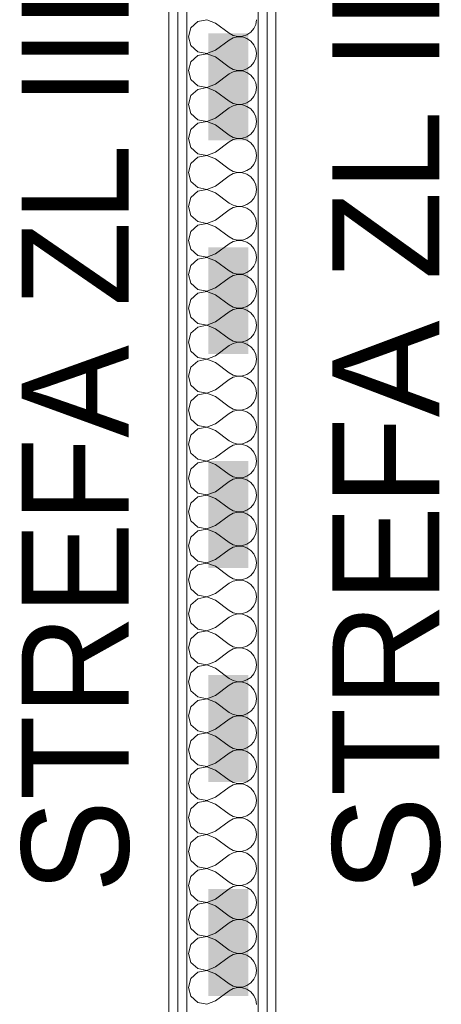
# Model space of a CAD drawing. Header units: millimetres. Extents: x -146116 to 602001, y -318793 to 100489.
# Tile 82 of 100: x 326345 to 326936, y -4848 to -3467. Entities that reach past the tile are written whole.
import ezdxf

# ---------------------------------------------------------------- set-up
doc = ezdxf.new("R2010")
doc.units = ezdxf.units.MM
doc.header["$LTSCALE"] = 0.1
doc.header["$MEASUREMENT"] = 0
for name, color, linetype, lineweight in [('eks Rzut parteru$0$2D - Ogólne_Nr_pióra__38', 8, 'Continuous', 13), ('eks Rzut parteru$0$Nowe_830-G Teksty Etykiety_Nr_pióra__38', 8, 'Continuous', 13), ('eks Rzut parteru$0$Nowe_Konstrukcja - Ściany zew_Nr_pióra__1', 8, 'Continuous', 13), ('eks Rzut parteru$0$Nowe_Konstrukcja - Ściany zew_Nr_pióra__47', 8, 'Continuous', 15), ('eks Rzut parteru$0$Nowe_Konstrukcja - Ściany zew_Nr_pióra__67', 8, 'Continuous', 13)]:
    doc.layers.add(name, color=color, linetype=linetype, lineweight=lineweight)
doc.layers.add('eks Rzut parteru$0$Nowe_Konstrukcja - Ściany zew', color=8, linetype='Continuous')
doc.layers.add('REWIZJA_1', color=6, linetype='Continuous')
doc.styles.add('eks Rzut parteru$0$GENERATED_STYLE_5', font='arial.ttf')

# ---------------------------------------------------------------- blocks, each defined once
blk = doc.blocks.new('*X95')
at = {"layer": 'eks Rzut parteru$0$2D - Ogólne_Nr_pióra__38', "linetype": 'Continuous', "lineweight": 13}
for points in [[(77550, 824), (77400, 824), (77400, 768.3), (77550, 768.3)], [(77850, 824), (77700, 824), (77700, 768.3), (77850, 768.3)], [(78150, 824), (78000, 824), (78000, 768.3), (78150, 768.3)], [(78450, 824), (78300, 824), (78300, 768.3), (78450, 768.3)], [(78750, 824), (78600, 824), (78600, 768.3), (78750, 768.3)]]:
    blk.add_hatch(color=30, dxfattribs=at).paths.add_polyline_path(points)
blk = doc.blocks.new('*X66')
at = {"layer": 'eks Rzut parteru$0$Nowe_Konstrukcja - Ściany zew_Nr_pióra__1', "color": 7, "linetype": 'Continuous', "lineweight": 13}
for p, q in [((77387.5, 834.6), (77381, 835.5)), ((77393.5, 831.9), (77387.5, 834.6)), ((77398.5, 827.7), (77393.5, 831.9)), ((77416.1, 831.9), (77411, 827.7)), ((77422.1, 834.6), (77416.1, 831.9)), ((77428.6, 835.5), (77422.1, 834.6)), ((77435.1, 834.6), (77428.6, 835.5)), ((77441.1, 831.9), (77435.1, 834.6)), ((77446.1, 827.7), (77441.1, 831.9)), ((77463.7, 831.9), (77458.6, 827.7)), ((77469.7, 834.6), (77463.7, 831.9)), ((77476.2, 835.5), (77469.7, 834.6)), ((77482.7, 834.6), (77476.2, 835.5)), ((77488.7, 831.9), (77482.7, 834.6)), ((77493.8, 827.7), (77488.7, 831.9)), ((77511.3, 831.9), (77506.2, 827.7)), ((77517.3, 834.6), (77511.3, 831.9)), ((77523.8, 835.5), (77517.3, 834.6)), ((77530.3, 834.6), (77523.8, 835.5)), ((77536.3, 831.9), (77530.3, 834.6)), ((77541.4, 827.7), (77536.3, 831.9)), ((77558.9, 831.9), (77553.9, 827.7)), ((77564.9, 834.6), (77558.9, 831.9)), ((77571.4, 835.5), (77564.9, 834.6)), ((77577.9, 834.6), (77571.4, 835.5)), ((77583.9, 831.9), (77577.9, 834.6)), ((77589, 827.7), (77583.9, 831.9)), ((77606.5, 831.9), (77601.5, 827.7)), ((77612.5, 834.6), (77606.5, 831.9)), ((77619, 835.5), (77612.5, 834.6)), ((77625.6, 834.6), (77619, 835.5)), ((77631.6, 831.9), (77625.6, 834.6)), ((77636.6, 827.7), (77631.6, 831.9)), ((77654.1, 831.9), (77649.1, 827.7)), ((77660.2, 834.6), (77654.1, 831.9)), ((77666.7, 835.5), (77660.2, 834.6)), ((77673.2, 834.6), (77666.7, 835.5)), ((77679.2, 831.9), (77673.2, 834.6)), ((77684.2, 827.7), (77679.2, 831.9)), ((77701.8, 831.9), (77696.7, 827.7)), ((77707.8, 834.6), (77701.8, 831.9)), ((77714.3, 835.5), (77707.8, 834.6)), ((77720.8, 834.6), (77714.3, 835.5)), ((77726.8, 831.9), (77720.8, 834.6)), ((77731.9, 827.7), (77726.8, 831.9)), ((77749.4, 831.9), (77744.3, 827.7)), ((77755.4, 834.6), (77749.4, 831.9)), ((77761.9, 835.5), (77755.4, 834.6)), ((77768.4, 834.6), (77761.9, 835.5)), ((77774.4, 831.9), (77768.4, 834.6)), ((77779.5, 827.7), (77774.4, 831.9)), ((77797, 831.9), (77791.9, 827.7)), ((77803, 834.6), (77797, 831.9)), ((77809.5, 835.5), (77803, 834.6)), ((77816, 834.6), (77809.5, 835.5)), ((77822, 831.9), (77816, 834.6)), ((77827.1, 827.7), (77822, 831.9)), ((77844.6, 831.9), (77839.6, 827.7)), ((77850.6, 834.6), (77844.6, 831.9)), ((77857.1, 835.5), (77850.6, 834.6)), ((77863.6, 834.6), (77857.1, 835.5)), ((77869.7, 831.9), (77863.6, 834.6)), ((77874.7, 827.7), (77869.7, 831.9)), ((77892.2, 831.9), (77887.2, 827.7)), ((77898.3, 834.6), (77892.2, 831.9)), ((77904.8, 835.5), (77898.3, 834.6)), ((77911.3, 834.6), (77904.8, 835.5)), ((77917.3, 831.9), (77911.3, 834.6)), ((77922.3, 827.7), (77917.3, 831.9)), ((77939.9, 831.9), (77934.8, 827.7)), ((77945.9, 834.6), (77939.9, 831.9)), ((77952.4, 835.5), (77945.9, 834.6)), ((77958.9, 834.6), (77952.4, 835.5)), ((77964.9, 831.9), (77958.9, 834.6)), ((77970, 827.7), (77964.9, 831.9)), ((77987.5, 831.9), (77982.4, 827.7)), ((77993.5, 834.6), (77987.5, 831.9)), ((78000, 835.5), (77993.5, 834.6)), ((78006.5, 834.6), (78000, 835.5)), ((78012.5, 831.9), (78006.5, 834.6)), ((78017.6, 827.7), (78012.5, 831.9)), ((78035.1, 831.9), (78030, 827.7)), ((78041.1, 834.6), (78035.1, 831.9)), ((78047.6, 835.5), (78041.1, 834.6)), ((78054.1, 834.6), (78047.6, 835.5)), ((78060.1, 831.9), (78054.1, 834.6)), ((78065.2, 827.7), (78060.1, 831.9)), ((78082.7, 831.9), (78077.7, 827.7)), ((78088.7, 834.6), (78082.7, 831.9)), ((78095.2, 835.5), (78088.7, 834.6)), ((78101.7, 834.6), (78095.2, 835.5)), ((78107.8, 831.9), (78101.7, 834.6)), ((78112.8, 827.7), (78107.8, 831.9)), ((78130.3, 831.9), (78125.3, 827.7)), ((78136.4, 834.6), (78130.3, 831.9)), ((78142.9, 835.5), (78136.4, 834.6)), ((78149.4, 834.6), (78142.9, 835.5)), ((78155.4, 831.9), (78149.4, 834.6)), ((78160.4, 827.7), (78155.4, 831.9)), ((78178, 831.9), (78172.9, 827.7)), ((78184, 834.6), (78178, 831.9)), ((78190.5, 835.5), (78184, 834.6)), ((78197, 834.6), (78190.5, 835.5)), ((78203, 831.9), (78197, 834.6)), ((78208.1, 827.7), (78203, 831.9)), ((78225.6, 831.9), (78220.5, 827.7)), ((78231.6, 834.6), (78225.6, 831.9)), ((78238.1, 835.5), (78231.6, 834.6)), ((78244.6, 834.6), (78238.1, 835.5)), ((78250.6, 831.9), (78244.6, 834.6)), ((78255.7, 827.7), (78250.6, 831.9)), ((78273.2, 831.9), (78268.1, 827.7)), ((78279.2, 834.6), (78273.2, 831.9)), ((78285.7, 835.5), (78279.2, 834.6)), ((78292.2, 834.6), (78285.7, 835.5)), ((78298.2, 831.9), (78292.2, 834.6)), ((78303.3, 827.7), (78298.2, 831.9)), ((78320.8, 831.9), (78315.8, 827.7)), ((78326.8, 834.6), (78320.8, 831.9)), ((78333.3, 835.5), (78326.8, 834.6)), ((78339.8, 834.6), (78333.3, 835.5)), ((78345.9, 831.9), (78339.8, 834.6)), ((78350.9, 827.7), (78345.9, 831.9)), ((78368.4, 831.9), (78363.4, 827.7)), ((78374.4, 834.6), (78368.4, 831.9)), ((78381, 835.5), (78374.4, 834.6)), ((78387.5, 834.6), (78381, 835.5)), ((78393.5, 831.9), (78387.5, 834.6)), ((78398.5, 827.7), (78393.5, 831.9)), ((78416.1, 831.9), (78411, 827.7)), ((78422.1, 834.6), (78416.1, 831.9)), ((78428.6, 835.5), (78422.1, 834.6)), ((78435.1, 834.6), (78428.6, 835.5)), ((78441.1, 831.9), (78435.1, 834.6)), ((78446.1, 827.7), (78441.1, 831.9)), ((78463.7, 831.9), (78458.6, 827.7)), ((78469.7, 834.6), (78463.7, 831.9)), ((78476.2, 835.5), (78469.7, 834.6)), ((78482.7, 834.6), (78476.2, 835.5)), ((78488.7, 831.9), (78482.7, 834.6)), ((78493.8, 827.7), (78488.7, 831.9)), ((78511.3, 831.9), (78506.2, 827.7)), ((78517.3, 834.6), (78511.3, 831.9)), ((78523.8, 835.5), (78517.3, 834.6)), ((78530.3, 834.6), (78523.8, 835.5)), ((78536.3, 831.9), (78530.3, 834.6)), ((78541.4, 827.7), (78536.3, 831.9)), ((78558.9, 831.9), (78553.9, 827.7)), ((78564.9, 834.6), (78558.9, 831.9)), ((78571.4, 835.5), (78564.9, 834.6)), ((78577.9, 834.6), (78571.4, 835.5)), ((78583.9, 831.9), (78577.9, 834.6)), ((78589, 827.7), (78583.9, 831.9)), ((78606.5, 831.9), (78601.5, 827.7)), ((78612.5, 834.6), (78606.5, 831.9)), ((78619, 835.5), (78612.5, 834.6)), ((78625.6, 834.6), (78619, 835.5)), ((78631.6, 831.9), (78625.6, 834.6)), ((78636.6, 827.7), (78631.6, 831.9)), ((78654.1, 831.9), (78649.1, 827.7)), ((78660.2, 834.6), (78654.1, 831.9)), ((78666.7, 835.5), (78660.2, 834.6)), ((78673.2, 834.6), (78666.7, 835.5)), ((78679.2, 831.9), (78673.2, 834.6)), ((78684.2, 827.7), (78679.2, 831.9)), ((78701.8, 831.9), (78696.7, 827.7)), ((78707.8, 834.6), (78701.8, 831.9)), ((78714.3, 835.5), (78707.8, 834.6)), ((78720.8, 834.6), (78714.3, 835.5)), ((78726.8, 831.9), (78720.8, 834.6)), ((78731.9, 827.7), (78726.8, 831.9)), ((78749.4, 831.9), (78744.3, 827.7)), ((78755.4, 834.6), (78749.4, 831.9)), ((78761.9, 835.5), (78755.4, 834.6)), ((77402.2, 822.3), (77398.5, 827.7)), ((77404.3, 816.1), (77402.2, 822.3)), ((77404.7, 809.5), (77404.3, 816.1)), ((77405.2, 816.1), (77404.9, 809.5)), ((77407.3, 822.3), (77405.2, 816.1)), ((77411, 827.7), (77407.3, 822.3)), ((77449.9, 822.3), (77446.1, 827.7)), ((77452, 816.1), (77449.9, 822.3)), ((77452.3, 809.5), (77452, 816.1)), ((77452.8, 816.1), (77452.5, 809.5)), ((77454.9, 822.3), (77452.8, 816.1)), ((77458.6, 827.7), (77454.9, 822.3)), ((77497.5, 822.3), (77493.8, 827.7)), ((77499.6, 816.1), (77497.5, 822.3)), ((77499.9, 809.5), (77499.6, 816.1)), ((77500.4, 816.1), (77500.1, 809.5)), ((77502.5, 822.3), (77500.4, 816.1)), ((77506.2, 827.7), (77502.5, 822.3)), ((77545.1, 822.3), (77541.4, 827.7)), ((77547.2, 816.1), (77545.1, 822.3)), ((77547.5, 809.5), (77547.2, 816.1)), ((77548, 816.1), (77547.7, 809.5)), ((77550.1, 822.3), (77548, 816.1)), ((77553.9, 827.7), (77550.1, 822.3)), ((77592.7, 822.3), (77589, 827.7)), ((77594.8, 816.1), (77592.7, 822.3)), ((77595.1, 809.5), (77594.8, 816.1)), ((77595.7, 816.1), (77595.3, 809.5)), ((77597.8, 822.3), (77595.7, 816.1)), ((77601.5, 827.7), (77597.8, 822.3)), ((77640.3, 822.3), (77636.6, 827.7)), ((77642.4, 816.1), (77640.3, 822.3)), ((77642.8, 809.5), (77642.4, 816.1)), ((77643.3, 816.1), (77643, 809.5)), ((77645.4, 822.3), (77643.3, 816.1)), ((77649.1, 827.7), (77645.4, 822.3)), ((77688, 822.3), (77684.2, 827.7)), ((77690.1, 816.1), (77688, 822.3)), ((77690.4, 809.5), (77690.1, 816.1)), ((77690.9, 816.1), (77690.6, 809.5)), ((77693, 822.3), (77690.9, 816.1)), ((77696.7, 827.7), (77693, 822.3)), ((77735.6, 822.3), (77731.9, 827.7)), ((77737.7, 816.1), (77735.6, 822.3)), ((77738, 809.5), (77737.7, 816.1)), ((77738.5, 816.1), (77738.2, 809.5)), ((77740.6, 822.3), (77738.5, 816.1)), ((77744.3, 827.7), (77740.6, 822.3)), ((77783.2, 822.3), (77779.5, 827.7)), ((77785.3, 816.1), (77783.2, 822.3)), ((77785.6, 809.5), (77785.3, 816.1)), ((77786.1, 816.1), (77785.8, 809.5)), ((77788.2, 822.3), (77786.1, 816.1)), ((77791.9, 827.7), (77788.2, 822.3)), ((77830.8, 822.3), (77827.1, 827.7)), ((77832.9, 816.1), (77830.8, 822.3)), ((77833.2, 809.5), (77832.9, 816.1)), ((77833.7, 816.1), (77833.4, 809.5)), ((77835.8, 822.3), (77833.7, 816.1)), ((77839.6, 827.7), (77835.8, 822.3)), ((77878.4, 822.3), (77874.7, 827.7)), ((77880.5, 816.1), (77878.4, 822.3)), ((77880.9, 809.5), (77880.5, 816.1)), ((77881.4, 816.1), (77881, 809.5)), ((77883.5, 822.3), (77881.4, 816.1)), ((77887.2, 827.7), (77883.5, 822.3)), ((77926.1, 822.3), (77922.3, 827.7)), ((77928.2, 816.1), (77926.1, 822.3)), ((77928.5, 809.5), (77928.2, 816.1)), ((77929, 816.1), (77928.7, 809.5)), ((77931.1, 822.3), (77929, 816.1)), ((77934.8, 827.7), (77931.1, 822.3)), ((77973.7, 822.3), (77970, 827.7)), ((77975.8, 816.1), (77973.7, 822.3)), ((77976.1, 809.5), (77975.8, 816.1)), ((77976.6, 816.1), (77976.3, 809.5)), ((77978.7, 822.3), (77976.6, 816.1)), ((77982.4, 827.7), (77978.7, 822.3)), ((78021.3, 822.3), (78017.6, 827.7)), ((78023.4, 816.1), (78021.3, 822.3)), ((78023.7, 809.5), (78023.4, 816.1)), ((78024.2, 816.1), (78023.9, 809.5)), ((78026.3, 822.3), (78024.2, 816.1)), ((78030, 827.7), (78026.3, 822.3)), ((78068.9, 822.3), (78065.2, 827.7)), ((78071, 816.1), (78068.9, 822.3)), ((78071.3, 809.5), (78071, 816.1)), ((78071.8, 816.1), (78071.5, 809.5)), ((78073.9, 822.3), (78071.8, 816.1)), ((78077.7, 827.7), (78073.9, 822.3)), ((78116.5, 822.3), (78112.8, 827.7)), ((78118.6, 816.1), (78116.5, 822.3)), ((78119, 809.5), (78118.6, 816.1)), ((78119.5, 816.1), (78119.1, 809.5)), ((78121.6, 822.3), (78119.5, 816.1)), ((78125.3, 827.7), (78121.6, 822.3)), ((78164.2, 822.3), (78160.4, 827.7)), ((78166.3, 816.1), (78164.2, 822.3)), ((78166.6, 809.5), (78166.3, 816.1)), ((78167.1, 816.1), (78166.8, 809.5)), ((78169.2, 822.3), (78167.1, 816.1)), ((78172.9, 827.7), (78169.2, 822.3)), ((78211.8, 822.3), (78208.1, 827.7)), ((78213.9, 816.1), (78211.8, 822.3)), ((78214.2, 809.5), (78213.9, 816.1)), ((78214.7, 816.1), (78214.4, 809.5)), ((78216.8, 822.3), (78214.7, 816.1)), ((78220.5, 827.7), (78216.8, 822.3)), ((78259.4, 822.3), (78255.7, 827.7)), ((78261.5, 816.1), (78259.4, 822.3)), ((78261.8, 809.5), (78261.5, 816.1)), ((78262.3, 816.1), (78262, 809.5)), ((78264.4, 822.3), (78262.3, 816.1)), ((78268.1, 827.7), (78264.4, 822.3)), ((78307, 822.3), (78303.3, 827.7)), ((78309.1, 816.1), (78307, 822.3)), ((78309.4, 809.5), (78309.1, 816.1)), ((78309.9, 816.1), (78309.6, 809.5)), ((78312, 822.3), (78309.9, 816.1)), ((78315.8, 827.7), (78312, 822.3)), ((78354.6, 822.3), (78350.9, 827.7)), ((78356.7, 816.1), (78354.6, 822.3)), ((78357, 809.5), (78356.7, 816.1)), ((78357.6, 816.1), (78357.2, 809.5)), ((78359.7, 822.3), (78357.6, 816.1)), ((78363.4, 827.7), (78359.7, 822.3)), ((78402.2, 822.3), (78398.5, 827.7)), ((78404.3, 816.1), (78402.2, 822.3)), ((78404.7, 809.5), (78404.3, 816.1)), ((78405.2, 816.1), (78404.9, 809.5)), ((78407.3, 822.3), (78405.2, 816.1)), ((78411, 827.7), (78407.3, 822.3)), ((78449.9, 822.3), (78446.1, 827.7)), ((78452, 816.1), (78449.9, 822.3)), ((78452.3, 809.5), (78452, 816.1)), ((78452.8, 816.1), (78452.5, 809.5)), ((78454.9, 822.3), (78452.8, 816.1)), ((78458.6, 827.7), (78454.9, 822.3)), ((78497.5, 822.3), (78493.8, 827.7)), ((78499.6, 816.1), (78497.5, 822.3)), ((78499.9, 809.5), (78499.6, 816.1)), ((78500.4, 816.1), (78500.1, 809.5)), ((78502.5, 822.3), (78500.4, 816.1)), ((78506.2, 827.7), (78502.5, 822.3)), ((78545.1, 822.3), (78541.4, 827.7)), ((78547.2, 816.1), (78545.1, 822.3)), ((78547.5, 809.5), (78547.2, 816.1)), ((78548, 816.1), (78547.7, 809.5)), ((78550.1, 822.3), (78548, 816.1)), ((78553.9, 827.7), (78550.1, 822.3)), ((78592.7, 822.3), (78589, 827.7)), ((78594.8, 816.1), (78592.7, 822.3)), ((78595.1, 809.5), (78594.8, 816.1)), ((78595.7, 816.1), (78595.3, 809.5)), ((78597.8, 822.3), (78595.7, 816.1)), ((78601.5, 827.7), (78597.8, 822.3)), ((78640.3, 822.3), (78636.6, 827.7)), ((78642.4, 816.1), (78640.3, 822.3)), ((78642.8, 809.5), (78642.4, 816.1)), ((78643.3, 816.1), (78643, 809.5)), ((78645.4, 822.3), (78643.3, 816.1)), ((78649.1, 827.7), (78645.4, 822.3)), ((78688, 822.3), (78684.2, 827.7)), ((78690.1, 816.1), (78688, 822.3)), ((78690.4, 809.5), (78690.1, 816.1)), ((78690.9, 816.1), (78690.6, 809.5)), ((78693, 822.3), (78690.9, 816.1)), ((78696.7, 827.7), (78693, 822.3)), ((78735.6, 822.3), (78731.9, 827.7)), ((78737.7, 816.1), (78735.6, 822.3)), ((78738, 809.5), (78737.7, 816.1)), ((78738.5, 816.1), (78738.2, 809.5)), ((78740.6, 822.3), (78738.5, 816.1)), ((78744.3, 827.7), (78740.6, 822.3)), ((77400, 797.4), (77403.2, 803.1)), ((77403.2, 803.1), (77404.7, 809.5)), ((77404.9, 809.5), (77406.3, 803.1)), ((77406.3, 803.1), (77409.5, 797.4)), ((77447.6, 797.4), (77450.8, 803.1)), ((77450.8, 803.1), (77452.3, 809.5)), ((77452.5, 809.5), (77454, 803.1)), ((77454, 803.1), (77457.1, 797.4)), ((77495.2, 797.4), (77498.4, 803.1)), ((77498.4, 803.1), (77499.9, 809.5)), ((77500.1, 809.5), (77501.6, 803.1)), ((77501.6, 803.1), (77504.8, 797.4)), ((77542.9, 797.4), (77546, 803.1)), ((77546, 803.1), (77547.5, 809.5)), ((77547.7, 809.5), (77549.2, 803.1)), ((77549.2, 803.1), (77552.4, 797.4)), ((77590.5, 797.4), (77593.7, 803.1)), ((77593.7, 803.1), (77595.1, 809.5)), ((77595.3, 809.5), (77596.8, 803.1)), ((77596.8, 803.1), (77600, 797.4)), ((77638.1, 797.4), (77641.3, 803.1)), ((77641.3, 803.1), (77642.8, 809.5)), ((77643, 809.5), (77644.4, 803.1)), ((77644.4, 803.1), (77647.6, 797.4)), ((77685.7, 797.4), (77688.9, 803.1)), ((77688.9, 803.1), (77690.4, 809.5)), ((77690.6, 809.5), (77692.1, 803.1)), ((77692.1, 803.1), (77695.2, 797.4)), ((77733.3, 797.4), (77736.5, 803.1)), ((77736.5, 803.1), (77738, 809.5)), ((77738.2, 809.5), (77739.7, 803.1)), ((77739.7, 803.1), (77742.9, 797.4)), ((77781, 797.4), (77784.1, 803.1)), ((77784.1, 803.1), (77785.6, 809.5)), ((77785.8, 809.5), (77787.3, 803.1)), ((77787.3, 803.1), (77790.5, 797.4)), ((77828.6, 797.4), (77831.8, 803.1)), ((77831.8, 803.1), (77833.2, 809.5)), ((77833.4, 809.5), (77834.9, 803.1)), ((77834.9, 803.1), (77838.1, 797.4)), ((77876.2, 797.4), (77879.4, 803.1)), ((77879.4, 803.1), (77880.9, 809.5)), ((77881, 809.5), (77882.5, 803.1)), ((77882.5, 803.1), (77885.7, 797.4)), ((77923.8, 797.4), (77927, 803.1)), ((77927, 803.1), (77928.5, 809.5)), ((77928.7, 809.5), (77930.2, 803.1)), ((77930.2, 803.1), (77933.3, 797.4)), ((77971.4, 797.4), (77974.6, 803.1)), ((77974.6, 803.1), (77976.1, 809.5)), ((77976.3, 809.5), (77977.8, 803.1)), ((77977.8, 803.1), (77981, 797.4)), ((78019, 797.4), (78022.2, 803.1)), ((78022.2, 803.1), (78023.7, 809.5)), ((78023.9, 809.5), (78025.4, 803.1)), ((78025.4, 803.1), (78028.6, 797.4)), ((78066.7, 797.4), (78069.8, 803.1)), ((78069.8, 803.1), (78071.3, 809.5)), ((78071.5, 809.5), (78073, 803.1)), ((78073, 803.1), (78076.2, 797.4)), ((78114.3, 797.4), (78117.5, 803.1)), ((78117.5, 803.1), (78119, 809.5)), ((78119.1, 809.5), (78120.6, 803.1)), ((78120.6, 803.1), (78123.8, 797.4)), ((78161.9, 797.4), (78165.1, 803.1)), ((78165.1, 803.1), (78166.6, 809.5)), ((78166.8, 809.5), (78168.2, 803.1)), ((78168.2, 803.1), (78171.4, 797.4)), ((78209.5, 797.4), (78212.7, 803.1)), ((78212.7, 803.1), (78214.2, 809.5)), ((78214.4, 809.5), (78215.9, 803.1)), ((78215.9, 803.1), (78219, 797.4)), ((78257.1, 797.4), (78260.3, 803.1)), ((78260.3, 803.1), (78261.8, 809.5)), ((78262, 809.5), (78263.5, 803.1)), ((78263.5, 803.1), (78266.7, 797.4)), ((78304.8, 797.4), (78307.9, 803.1)), ((78307.9, 803.1), (78309.4, 809.5)), ((78309.6, 809.5), (78311.1, 803.1)), ((78311.1, 803.1), (78314.3, 797.4)), ((78352.4, 797.4), (78355.6, 803.1)), ((78355.6, 803.1), (78357, 809.5)), ((78357.2, 809.5), (78358.7, 803.1)), ((78358.7, 803.1), (78361.9, 797.4)), ((78400, 797.4), (78403.2, 803.1)), ((78403.2, 803.1), (78404.7, 809.5)), ((78404.9, 809.5), (78406.3, 803.1)), ((78406.3, 803.1), (78409.5, 797.4)), ((78447.6, 797.4), (78450.8, 803.1)), ((78450.8, 803.1), (78452.3, 809.5)), ((78452.5, 809.5), (78454, 803.1)), ((78454, 803.1), (78457.1, 797.4)), ((78495.2, 797.4), (78498.4, 803.1)), ((78498.4, 803.1), (78499.9, 809.5)), ((78500.1, 809.5), (78501.6, 803.1)), ((78501.6, 803.1), (78504.8, 797.4)), ((78542.9, 797.4), (78546, 803.1)), ((78546, 803.1), (78547.5, 809.5)), ((78547.7, 809.5), (78549.2, 803.1)), ((78549.2, 803.1), (78552.4, 797.4)), ((78590.5, 797.4), (78593.7, 803.1)), ((78593.7, 803.1), (78595.1, 809.5)), ((78595.3, 809.5), (78596.8, 803.1)), ((78596.8, 803.1), (78600, 797.4)), ((78638.1, 797.4), (78641.3, 803.1)), ((78641.3, 803.1), (78642.8, 809.5)), ((78643, 809.5), (78644.4, 803.1)), ((78644.4, 803.1), (78647.6, 797.4)), ((78685.7, 797.4), (78688.9, 803.1)), ((78688.9, 803.1), (78690.4, 809.5)), ((78690.6, 809.5), (78692.1, 803.1)), ((78692.1, 803.1), (78695.2, 797.4)), ((78733.3, 797.4), (78736.5, 803.1)), ((78736.5, 803.1), (78738, 809.5)), ((78738.2, 809.5), (78739.7, 803.1)), ((78739.7, 803.1), (78742.9, 797.4)), ((77385.7, 778.3), (77400, 797.4)), ((77423.8, 778.3), (77409.5, 797.4)), ((77433.3, 778.3), (77447.6, 797.4)), ((77471.4, 778.3), (77457.1, 797.4)), ((77481, 778.3), (77495.2, 797.4)), ((77519, 778.3), (77504.8, 797.4)), ((77528.6, 778.3), (77542.9, 797.4)), ((77566.7, 778.3), (77552.4, 797.4)), ((77576.2, 778.3), (77590.5, 797.4)), ((77614.3, 778.3), (77600, 797.4)), ((77623.8, 778.3), (77638.1, 797.4)), ((77661.9, 778.3), (77647.6, 797.4)), ((77671.4, 778.3), (77685.7, 797.4)), ((77709.5, 778.3), (77695.2, 797.4)), ((77719, 778.3), (77733.3, 797.4)), ((77757.1, 778.3), (77742.9, 797.4)), ((77766.7, 778.3), (77781, 797.4)), ((77804.8, 778.3), (77790.5, 797.4)), ((77814.3, 778.3), (77828.6, 797.4)), ((77852.4, 778.3), (77838.1, 797.4)), ((77861.9, 778.3), (77876.2, 797.4)), ((77900, 778.3), (77885.7, 797.4)), ((77909.5, 778.3), (77923.8, 797.4)), ((77947.6, 778.3), (77933.3, 797.4)), ((77957.1, 778.3), (77971.4, 797.4)), ((77995.2, 778.3), (77981, 797.4)), ((78004.8, 778.3), (78019, 797.4)), ((78042.9, 778.3), (78028.6, 797.4)), ((78052.4, 778.3), (78066.7, 797.4)), ((78090.5, 778.3), (78076.2, 797.4)), ((78100, 778.3), (78114.3, 797.4)), ((78138.1, 778.3), (78123.8, 797.4)), ((78147.6, 778.3), (78161.9, 797.4)), ((78185.7, 778.3), (78171.4, 797.4)), ((78195.2, 778.3), (78209.5, 797.4)), ((78233.3, 778.3), (78219, 797.4)), ((78242.9, 778.3), (78257.1, 797.4)), ((78281, 778.3), (78266.7, 797.4)), ((78290.5, 778.3), (78304.8, 797.4)), ((78328.6, 778.3), (78314.3, 797.4)), ((78338.1, 778.3), (78352.4, 797.4)), ((78376.2, 778.3), (78361.9, 797.4)), ((78385.7, 778.3), (78400, 797.4)), ((78423.8, 778.3), (78409.5, 797.4)), ((78433.3, 778.3), (78447.6, 797.4)), ((78471.4, 778.3), (78457.1, 797.4)), ((78481, 778.3), (78495.2, 797.4)), ((78519, 778.3), (78504.8, 797.4)), ((78528.6, 778.3), (78542.9, 797.4)), ((78566.7, 778.3), (78552.4, 797.4)), ((78576.2, 778.3), (78590.5, 797.4)), ((78614.3, 778.3), (78600, 797.4)), ((78623.8, 778.3), (78638.1, 797.4)), ((78661.9, 778.3), (78647.6, 797.4)), ((78671.4, 778.3), (78685.7, 797.4)), ((78709.5, 778.3), (78695.2, 797.4)), ((78719, 778.3), (78733.3, 797.4)), ((78757.1, 778.3), (78742.9, 797.4)), ((77385.7, 778.3), (77381, 766.2)), ((77428.5, 766.2), (77423.8, 778.3)), ((77433.3, 778.3), (77428.7, 766.2)), ((77476.1, 766.2), (77471.4, 778.3)), ((77481, 778.3), (77476.3, 766.2)), ((77523.7, 766.2), (77519, 778.3)), ((77528.6, 778.3), (77523.9, 766.2)), ((77571.3, 766.2), (77566.7, 778.3)), ((77576.2, 778.3), (77571.5, 766.2)), ((77619, 766.2), (77614.3, 778.3)), ((77623.8, 778.3), (77619.1, 766.2)), ((77666.6, 766.2), (77661.9, 778.3)), ((77671.4, 778.3), (77666.8, 766.2)), ((77714.2, 766.2), (77709.5, 778.3)), ((77719, 778.3), (77714.4, 766.2)), ((77761.8, 766.2), (77757.1, 778.3)), ((77766.7, 778.3), (77762, 766.2)), ((77809.4, 766.2), (77804.8, 778.3)), ((77814.3, 778.3), (77809.6, 766.2)), ((77857, 766.2), (77852.4, 778.3)), ((77861.9, 778.3), (77857.2, 766.2)), ((77904.7, 766.2), (77900, 778.3)), ((77909.5, 778.3), (77904.9, 766.2)), ((77952.3, 766.2), (77947.6, 778.3)), ((77957.1, 778.3), (77952.5, 766.2)), ((77999.9, 766.2), (77995.2, 778.3)), ((78004.8, 778.3), (78000.1, 766.2)), ((78047.5, 766.2), (78042.9, 778.3)), ((78052.4, 778.3), (78047.7, 766.2)), ((78095.1, 766.2), (78090.5, 778.3)), ((78100, 778.3), (78095.3, 766.2)), ((78142.8, 766.2), (78138.1, 778.3)), ((78147.6, 778.3), (78143, 766.2)), ((78190.4, 766.2), (78185.7, 778.3)), ((78195.2, 778.3), (78190.6, 766.2)), ((78238, 766.2), (78233.3, 778.3)), ((78242.9, 778.3), (78238.2, 766.2)), ((78285.6, 766.2), (78281, 778.3)), ((78290.5, 778.3), (78285.8, 766.2)), ((78333.2, 766.2), (78328.6, 778.3)), ((78338.1, 778.3), (78333.4, 766.2)), ((78380.9, 766.2), (78376.2, 778.3)), ((78385.7, 778.3), (78381, 766.2)), ((78428.5, 766.2), (78423.8, 778.3)), ((78433.3, 778.3), (78428.7, 766.2)), ((78476.1, 766.2), (78471.4, 778.3)), ((78481, 778.3), (78476.3, 766.2)), ((78523.7, 766.2), (78519, 778.3)), ((78528.6, 778.3), (78523.9, 766.2)), ((78571.3, 766.2), (78566.7, 778.3)), ((78576.2, 778.3), (78571.5, 766.2)), ((78619, 766.2), (78614.3, 778.3)), ((78623.8, 778.3), (78619.1, 766.2)), ((78666.6, 766.2), (78661.9, 778.3)), ((78671.4, 778.3), (78666.8, 766.2)), ((78714.2, 766.2), (78709.5, 778.3)), ((78719, 778.3), (78714.4, 766.2)), ((78761.8, 766.2), (78757.1, 778.3)), ((77381, 766.2), (77383.5, 753.4)), ((77426.1, 753.4), (77428.5, 766.2)), ((77428.7, 766.2), (77431.1, 753.4)), ((77473.7, 753.4), (77476.1, 766.2)), ((77476.3, 766.2), (77478.7, 753.4)), ((77521.3, 753.4), (77523.7, 766.2)), ((77523.9, 766.2), (77526.3, 753.4)), ((77568.9, 753.4), (77571.3, 766.2)), ((77571.5, 766.2), (77573.9, 753.4)), ((77616.5, 753.4), (77619, 766.2)), ((77619.1, 766.2), (77621.6, 753.4)), ((77664.2, 753.4), (77666.6, 766.2)), ((77666.8, 766.2), (77669.2, 753.4)), ((77711.8, 753.4), (77714.2, 766.2)), ((77714.4, 766.2), (77716.8, 753.4)), ((77759.4, 753.4), (77761.8, 766.2)), ((77762, 766.2), (77764.4, 753.4)), ((77807, 753.4), (77809.4, 766.2)), ((77809.6, 766.2), (77812, 753.4)), ((77854.6, 753.4), (77857, 766.2)), ((77857.2, 766.2), (77859.7, 753.4)), ((77902.2, 753.4), (77904.7, 766.2)), ((77904.9, 766.2), (77907.3, 753.4)), ((77949.9, 753.4), (77952.3, 766.2)), ((77952.5, 766.2), (77954.9, 753.4)), ((77997.5, 753.4), (77999.9, 766.2)), ((78000.1, 766.2), (78002.5, 753.4)), ((78045.1, 753.4), (78047.5, 766.2)), ((78047.7, 766.2), (78050.1, 753.4)), ((78092.7, 753.4), (78095.1, 766.2)), ((78095.3, 766.2), (78097.8, 753.4)), ((78140.3, 753.4), (78142.8, 766.2)), ((78143, 766.2), (78145.4, 753.4)), ((78188, 753.4), (78190.4, 766.2)), ((78190.6, 766.2), (78193, 753.4)), ((78235.6, 753.4), (78238, 766.2)), ((78238.2, 766.2), (78240.6, 753.4)), ((78283.2, 753.4), (78285.6, 766.2)), ((78285.8, 766.2), (78288.2, 753.4)), ((78330.8, 753.4), (78333.2, 766.2)), ((78333.4, 766.2), (78335.8, 753.4)), ((78378.4, 753.4), (78380.9, 766.2)), ((78381, 766.2), (78383.5, 753.4)), ((78426.1, 753.4), (78428.5, 766.2)), ((78428.7, 766.2), (78431.1, 753.4)), ((78473.7, 753.4), (78476.1, 766.2)), ((78476.3, 766.2), (78478.7, 753.4)), ((78521.3, 753.4), (78523.7, 766.2)), ((78523.9, 766.2), (78526.3, 753.4)), ((78568.9, 753.4), (78571.3, 766.2)), ((78571.5, 766.2), (78573.9, 753.4)), ((78616.5, 753.4), (78619, 766.2)), ((78619.1, 766.2), (78621.6, 753.4)), ((78664.2, 753.4), (78666.6, 766.2)), ((78666.8, 766.2), (78669.2, 753.4)), ((78711.8, 753.4), (78714.2, 766.2)), ((78714.4, 766.2), (78716.8, 753.4)), ((78759.4, 753.4), (78761.8, 766.2)), ((77383.5, 753.4), (77392.2, 743.8)), ((77417.3, 743.8), (77426.1, 753.4)), ((77431.1, 753.4), (77439.9, 743.8)), ((77464.9, 743.8), (77473.7, 753.4)), ((77478.7, 753.4), (77487.5, 743.8)), ((77512.5, 743.8), (77521.3, 753.4)), ((77526.3, 753.4), (77535.1, 743.8)), ((77560.1, 743.8), (77568.9, 753.4)), ((77573.9, 753.4), (77582.7, 743.8)), ((77607.8, 743.8), (77616.5, 753.4)), ((77621.6, 753.4), (77630.3, 743.8)), ((77655.4, 743.8), (77664.2, 753.4)), ((77669.2, 753.4), (77678, 743.8)), ((77703, 743.8), (77711.8, 753.4)), ((77716.8, 753.4), (77725.6, 743.8)), ((77750.6, 743.8), (77759.4, 753.4)), ((77764.4, 753.4), (77773.2, 743.8)), ((77798.2, 743.8), (77807, 753.4)), ((77812, 753.4), (77820.8, 743.8)), ((77845.9, 743.8), (77854.6, 753.4)), ((77859.7, 753.4), (77868.4, 743.8)), ((77893.5, 743.8), (77902.2, 753.4)), ((77907.3, 753.4), (77916.1, 743.8)), ((77941.1, 743.8), (77949.9, 753.4)), ((77954.9, 753.4), (77963.7, 743.8)), ((77988.7, 743.8), (77997.5, 753.4)), ((78002.5, 753.4), (78011.3, 743.8)), ((78036.3, 743.8), (78045.1, 753.4)), ((78050.1, 753.4), (78058.9, 743.8)), ((78083.9, 743.8), (78092.7, 753.4)), ((78097.8, 753.4), (78106.5, 743.8)), ((78131.6, 743.8), (78140.3, 753.4)), ((78145.4, 753.4), (78154.1, 743.8)), ((78179.2, 743.8), (78188, 753.4)), ((78193, 753.4), (78201.8, 743.8)), ((78226.8, 743.8), (78235.6, 753.4)), ((78240.6, 753.4), (78249.4, 743.8)), ((78274.4, 743.8), (78283.2, 753.4)), ((78288.2, 753.4), (78297, 743.8)), ((78322, 743.8), (78330.8, 753.4)), ((78335.8, 753.4), (78344.6, 743.8)), ((78369.7, 743.8), (78378.4, 753.4)), ((78383.5, 753.4), (78392.2, 743.8)), ((78417.3, 743.8), (78426.1, 753.4)), ((78431.1, 753.4), (78439.9, 743.8)), ((78464.9, 743.8), (78473.7, 753.4)), ((78478.7, 753.4), (78487.5, 743.8)), ((78512.5, 743.8), (78521.3, 753.4)), ((78526.3, 753.4), (78535.1, 743.8)), ((78560.1, 743.8), (78568.9, 753.4)), ((78573.9, 753.4), (78582.7, 743.8)), ((78607.8, 743.8), (78616.5, 753.4)), ((78621.6, 753.4), (78630.3, 743.8)), ((78655.4, 743.8), (78664.2, 753.4)), ((78669.2, 753.4), (78678, 743.8)), ((78703, 743.8), (78711.8, 753.4)), ((78716.8, 753.4), (78725.6, 743.8)), ((78750.6, 743.8), (78759.4, 753.4)), ((77392.2, 743.8), (77404.8, 740.2)), ((77404.8, 740.2), (77417.3, 743.8)), ((77439.9, 743.8), (77452.4, 740.2)), ((77452.4, 740.2), (77464.9, 743.8)), ((77487.5, 743.8), (77500, 740.2)), ((77500, 740.2), (77512.5, 743.8)), ((77535.1, 743.8), (77547.6, 740.2)), ((77547.6, 740.2), (77560.1, 743.8)), ((77582.7, 743.8), (77595.2, 740.2)), ((77595.2, 740.2), (77607.8, 743.8)), ((77630.3, 743.8), (77642.9, 740.2)), ((77642.9, 740.2), (77655.4, 743.8)), ((77678, 743.8), (77690.5, 740.2)), ((77690.5, 740.2), (77703, 743.8)), ((77725.6, 743.8), (77738.1, 740.2)), ((77738.1, 740.2), (77750.6, 743.8)), ((77773.2, 743.8), (77785.7, 740.2)), ((77785.7, 740.2), (77798.2, 743.8)), ((77820.8, 743.8), (77833.3, 740.2)), ((77833.3, 740.2), (77845.9, 743.8)), ((77868.4, 743.8), (77881, 740.2)), ((77881, 740.2), (77893.5, 743.8)), ((77916.1, 743.8), (77928.6, 740.2)), ((77928.6, 740.2), (77941.1, 743.8)), ((77963.7, 743.8), (77976.2, 740.2)), ((77976.2, 740.2), (77988.7, 743.8)), ((78011.3, 743.8), (78023.8, 740.2)), ((78023.8, 740.2), (78036.3, 743.8)), ((78058.9, 743.8), (78071.4, 740.2)), ((78071.4, 740.2), (78083.9, 743.8)), ((78106.5, 743.8), (78119, 740.2)), ((78119, 740.2), (78131.6, 743.8)), ((78154.1, 743.8), (78166.7, 740.2)), ((78166.7, 740.2), (78179.2, 743.8)), ((78201.8, 743.8), (78214.3, 740.2)), ((78214.3, 740.2), (78226.8, 743.8)), ((78249.4, 743.8), (78261.9, 740.2)), ((78261.9, 740.2), (78274.4, 743.8)), ((78297, 743.8), (78309.5, 740.2)), ((78309.5, 740.2), (78322, 743.8)), ((78344.6, 743.8), (78357.1, 740.2)), ((78357.1, 740.2), (78369.7, 743.8)), ((78392.2, 743.8), (78404.8, 740.2)), ((78404.8, 740.2), (78417.3, 743.8)), ((78439.9, 743.8), (78452.4, 740.2)), ((78452.4, 740.2), (78464.9, 743.8)), ((78487.5, 743.8), (78500, 740.2)), ((78500, 740.2), (78512.5, 743.8)), ((78535.1, 743.8), (78547.6, 740.2)), ((78547.6, 740.2), (78560.1, 743.8)), ((78582.7, 743.8), (78595.2, 740.2)), ((78595.2, 740.2), (78607.8, 743.8)), ((78630.3, 743.8), (78642.9, 740.2)), ((78642.9, 740.2), (78655.4, 743.8)), ((78678, 743.8), (78690.5, 740.2)), ((78690.5, 740.2), (78703, 743.8)), ((78725.6, 743.8), (78738.1, 740.2)), ((78738.1, 740.2), (78750.6, 743.8))]:
    blk.add_line(p, q, dxfattribs=at)
blk = doc.blocks.new('eks Rzut parteru')
at = {"layer": 'eks Rzut parteru$0$Nowe_Konstrukcja - Ściany zew_Nr_pióra__47', "linetype": 'Continuous', "lineweight": 15}
blk.add_line((237605.2, -12640.5), (237605.2, -16905.5), dxfattribs=at)
at = {"layer": 'eks Rzut parteru$0$Nowe_Konstrukcja - Ściany zew_Nr_pióra__47', "linetype": 'Continuous', "lineweight": 15, "flags": 128}
blk.add_lwpolyline([(237755.2, -16905.5), (237755.2, -12665.5)], dxfattribs=at)
at = {"layer": 'eks Rzut parteru$0$Nowe_Konstrukcja - Ściany zew_Nr_pióra__67', "linetype": 'Continuous', "lineweight": 13}
for p, q in [((237617.7, -12665.5), (237617.7, -16905.5)), ((237630.2, -12665.5), (237630.2, -16905.5)), ((237730.2, -16905.5), (237730.2, -12665.5)), ((237742.7, -16905.5), (237742.7, -12665.5))]:
    blk.add_line(p, q, dxfattribs=at)
at = {"layer": 'eks Rzut parteru$0$2D - Ogólne_Nr_pióra__38', "linetype": 'Continuous', "lineweight": 13, "rotation": 270}
blk.add_blockref('*X95', (236892.3, 63718.5), dxfattribs=at)
at = {"layer": 'eks Rzut parteru$0$Nowe_Konstrukcja - Ściany zew', "lineweight": 25, "rotation": 270}
blk.add_blockref('*X66', (236892.3, 63718.5), dxfattribs=at)
at = {"layer": 'eks Rzut parteru$0$Nowe_830-G Teksty Etykiety_Nr_pióra__38', "linetype": 'Continuous', "lineweight": 13, "style": 'eks Rzut parteru$0$GENERATED_STYLE_5'}
for s, p in [('STREFA ZL III', (237548.6, -14887.6)), ('STREFA ZL II', (237984.4, -14887.6))]:
    blk.add_text(s, height=150, rotation=90, dxfattribs=at).set_placement(p)

msp = doc.modelspace()

# ---------------------------------------------------------------- block references
at = {"layer": 'REWIZJA_1'}
msp.add_blockref('eks Rzut parteru', (88948.8, 10195.8), dxfattribs=at)

doc.saveas('drawing.dxf')
